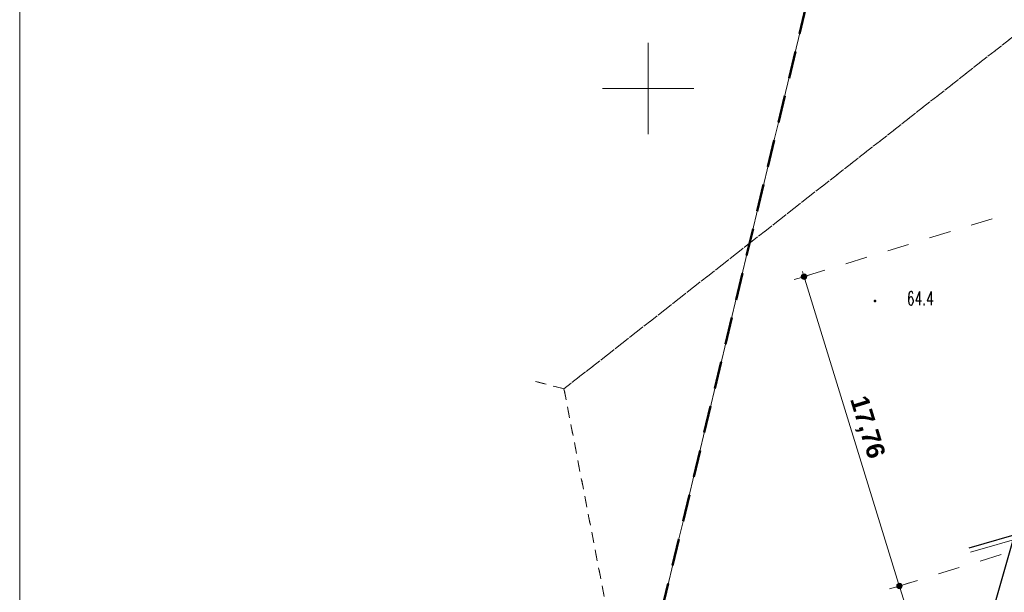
# Model space of a CAD drawing. Header units: millimetres. Extents: x 6487905018 to 6488192500, y 5882180700 to 5882375224.
# Tile 6 of 256: x 6487915526 to 6487969533, y 5882222358 to 5882253776. Entities that reach past the tile are written whole.
import ezdxf
from ezdxf.xclip import XClip

# ---------------------------------------------------------------- set-up
doc = ezdxf.new("R2010")
doc.units = ezdxf.units.MM
doc.header["$MEASUREMENT"] = 0
doc.header["$XCLIPFRAME"] = 2
for name, pattern in [('L_0_03', [1000, 500, -500]), ('L_0_08', [2500, 1500, -1000]), ('Przerywana', [2400, 1200, -1200]), ('Wipeout_Contour', [1000, 0, -1000])]:
    doc.linetypes.add(name, pattern=pattern)
for name, color, linetype, lineweight in [('LINIA ZABUDOWY_Nr_pióra__1', 7, 'Continuous', 0), ('LINIA ZABUDOWY_Nr_pióra__103', 30, 'Continuous', 30), ('Wymiarowanie_Nr_pióra__1', 7, 'Continuous', 0), ('Zakres_Nr_pióra__141', 7, 'Continuous', 50), ('Zamość 06.10._2_0_Nr_pióra__7', 7, 'Continuous', 5), ('Zamość 06.10._2_217_Granica_konturu_klasyfikcyjnego_Nr_pióra__96', 8, 'Continuous', 15), ('Zamość 06.10._2_218_Granica_uzytku_Nr_pióra__96', 8, 'Continuous', 15), ('Zamość 06.10._2_krzyze_Nr_pióra__7', 7, 'Continuous', 5), ('Zamość 06.10._2_przewod_gazowy__linia__Nr_pióra__40', 2, 'Continuous', 30), ('Zamość 06.10._2_punkt_wysokosciowy_naturalny_Atr2_Nr_pióra__7', 7, 'Continuous', 5), ('Zamość 06.10._2_punkt_wysokosciowy_naturalny_Nr_pióra__7', 7, 'Continuous', 5), ('Zamość 06.10._2_Zakres_Nr_pióra__7', 7, 'Continuous', 5)]:
    doc.layers.add(name, color=color, linetype=linetype, lineweight=lineweight)
for name, color, linetype in [('Mapa cyfrowa', 7, 'Continuous'), ('Wymiarowanie', 7, 'Continuous'), ('Zamość 06.10._2_Mapa cyfrowa', 7, 'Continuous')]:
    doc.layers.add(name, color=color, linetype=linetype)
doc.styles.add('GENERATED_STYLE_1', font='Simplex.shx')
doc.styles.add('GENERATED_STYLE_2', font='txt')
doc.linetypes.add('Linia zabudowy', pattern='A,0,[6,PZT Orlen Zamość.pdf1.Shx,S=19.84127,R=0,X=0,Y=0],-2500,0', length=2500)
doc.dimstyles.new('GENERATED_STYLE__4', dxfattribs={"dimtxt": 1000, "dimasz": 570, "dimexe": 0.18, "dimexo": 0, "dimgap": 0.09, "dimtad": 1, "dimlfac": 0.001, "dimzin": 0, "dimdsep": 46, "dimtxsty": 'GENERATED_STYLE_2', "dimblk": 'ARROWHEAD_11', "dimblk1": 'ARROWHEAD_11', "dimblk2": 'ARROWHEAD_11', "dimcen": 0.09, "dimclrd": 7, "dimclre": 7, "dimclrt": 7, "dimazin": 0, "dimtfac": 1, "dimtdec": 4, "dimtmove": 0, "dimatfit": 3, "dimfxl": 0, "dimtolj": 1, "dimtzin": 0, "dimarcsym": 0})

# ---------------------------------------------------------------- blocks, each defined once
blk = doc.blocks.new('Rysunek_1_2')
at = {"color": 254, "linetype": 'Wipeout_Contour', "lineweight": 0, "ltscale": 70061284114.24681}
blk.add_wipeout([(6487915525.867126, 5882181505.900702), (6488146644.289524, 5882181505.900702), (6488146644.289524, 5882373115.540435), (6488107628.768834, 5882373115.540435), (6488107628.768834, 5882320263.490532), (6488101226.436201, 5882320263.490532), (6488101226.436201, 5882373115.540435), (6487915525.867126, 5882373115.540435)], dxfattribs=at).dxf.layer = 'Zamość 06.10._2_Mapa cyfrowa'
at = {"layer": 'Zamość 06.10._2_punkt_wysokosciowy_naturalny_Nr_pióra__7', "linetype": 'Continuous'}
blk.add_hatch(color=256, dxfattribs=at).paths.add_polyline_path([(6487962440.000001, 5882238295, 1), (6487962440.000001, 5882238385, 1)])
at = {"layer": 'Zamość 06.10._2_0_Nr_pióra__7', "linetype": 'Continuous'}
for p, q in [((6487962440.000001, 5882238340), (6487962440.05, 5882238340)), ((6487943814.19464, 5882233927.246587), (6487943814.24464, 5882233927.246587)), ((6487945380, 5882233520), (6487945380.05, 5882233520))]:
    blk.add_line(p, q, dxfattribs=at)
at = {"layer": 'Zamość 06.10._2_217_Granica_konturu_klasyfikcyjnego_Nr_pióra__96', "linetype": 'L_0_03', "flags": 128}
for points in [[(6487945380, 5882233520), (6487987910, 5882266890)], [(6487987910, 5882266890), (6487945380, 5882233520)], [(6487943814.19464, 5882233927.246587), (6487945380, 5882233520)], [(6487945380, 5882233520), (6487943814.19464, 5882233927.246587)], [(6487945380, 5882233520), (6487951960, 5882199540)], [(6487951960, 5882199540), (6487945380, 5882233520)]]:
    blk.add_lwpolyline(points, dxfattribs=at)
at = {"layer": 'Zamość 06.10._2_218_Granica_uzytku_Nr_pióra__96', "linetype": 'L_0_03', "flags": 128}
for points in [[(6487945380, 5882233520), (6487987910, 5882266890)], [(6487987910, 5882266890), (6487945380, 5882233520)], [(6487943814.19464, 5882233927.246587), (6487945380, 5882233520)], [(6487945380, 5882233520), (6487943814.19464, 5882233927.246587)], [(6487945380, 5882233520), (6487951960, 5882199540)], [(6487951960, 5882199540), (6487945380, 5882233520)]]:
    blk.add_lwpolyline(points, dxfattribs=at)
at = {"layer": 'Zamość 06.10._2_krzyze_Nr_pióra__7', "linetype": 'Continuous', "flags": 128}
for points in [[(6487950000, 5882247500), (6487950000, 5882252500)], [(6487947500, 5882250000), (6487952500, 5882250000)]]:
    blk.add_lwpolyline(points, dxfattribs=at)
at = {"layer": 'Zamość 06.10._2_przewod_gazowy__linia__Nr_pióra__40', "linetype": 'Continuous', "flags": 128}
blk.add_lwpolyline([(6487972693.702159, 5882181505.900702), (6487972300, 5882183040), (6487967790, 5882201840), (6487966190.000001, 5882209820), (6487966310, 5882212260), (6487970820.000001, 5882228040), (6487990420, 5882300840), (6487990580, 5882303560), (6487989940.000001, 5882304960), (6487988560, 5882306200), (6487985710, 5882307290), (6487982350, 5882307600), (6487971570.000001, 5882307450), (6487961426.767263, 5882307176.886372)], dxfattribs=at)
at = {"layer": 'Zamość 06.10._2_punkt_wysokosciowy_naturalny_Nr_pióra__7', "linetype": 'Continuous'}
blk.add_circle((6487962440.000001, 5882238340), 45, dxfattribs=at)
at = {"layer": 'Zamość 06.10._2_Zakres_Nr_pióra__7', "linetype": 'L_0_08', "flags": 128}
blk.add_lwpolyline([(6488077770, 5882227680), (6488077390, 5882225350), (6488057910, 5882201700), (6487991970, 5882182660), (6487963899.999999, 5882191899.999999), (6487948427.806409, 5882211665.206947), (6487975970, 5882326920), (6488001880, 5882346970), (6488049600, 5882347290), (6488064120, 5882347940.000001), (6488083499.999998, 5882337899.999999), (6488088499.999998, 5882318799.999999), (6488077780.000001, 5882227750)], close=True, dxfattribs=at)
at = {"layer": 'Zamość 06.10._2_punkt_wysokosciowy_naturalny_Atr2_Nr_pióra__7', "linetype": 'Continuous', "insert": (6487964184.285714, 5882238856.425), "char_height": 750, "attachment_point": 1, "style": 'GENERATED_STYLE_1'}
blk.add_mtext('\\A1;{\\W0.660000x;\\FSimplex.shx;64.4}', dxfattribs=at)
blk = doc.blocks.new('*D19', base_point=(6488045394.921593, 5882250647.102998))
at = {"layer": 'Wymiarowanie_Nr_pióra__1', "linetype": 'Continuous'}
for points in [[(6487958699.335655, 5882239678.223432), (6487958687.917585, 5882239735.625947), (6487958655.401672, 5882239784.289449), (6487958606.73817, 5882239816.805362), (6487958549.335655, 5882239828.223432), (6487958491.933141, 5882239816.805362), (6487958443.269638, 5882239784.289449), (6487958410.753725, 5882239735.625947), (6487958399.335655, 5882239678.223432), (6487958410.753725, 5882239620.820917), (6487958443.269638, 5882239572.157414), (6487958491.933141, 5882239539.641502), (6487958549.335655, 5882239528.223432), (6487958606.73817, 5882239539.641502), (6487958655.401672, 5882239572.157414), (6487958687.917585, 5882239620.820917)], [(6487963928.514582, 5882222705.573085), (6487963917.096512, 5882222762.9756), (6487963884.580599, 5882222811.639102), (6487963835.917097, 5882222844.155015), (6487963778.514582, 5882222855.573085), (6487963721.112067, 5882222844.155015), (6487963672.448565, 5882222811.639102), (6487963639.932652, 5882222762.9756), (6487963628.514582, 5882222705.573085), (6487963639.932652, 5882222648.17057), (6487963672.448565, 5882222599.507068), (6487963721.112067, 5882222566.991156), (6487963778.514582, 5882222555.573085), (6487963835.917097, 5882222566.991156), (6487963884.580599, 5882222599.507068), (6487963917.096512, 5882222648.17057)]]:
    blk.add_hatch(color=256, dxfattribs=at).paths.add_polyline_path(points)
for p, q in [((6487958461.00459, 5882239964.92471), (6487958505.170123, 5882239821.574071)), ((6487958692.686295, 5882239722.388965), (6487959086.900552, 5882239843.844179)), ((6487958011.770759, 5882239512.602685), (6487958405.985016, 5882239634.057899)), ((6487958593.501188, 5882239534.872793), (6487963734.34905, 5882222848.923724))]:
    blk.add_line(p, q, dxfattribs=at)
for centre in [(6487958549.335655, 5882239678.223432), (6487963778.514582, 5882222705.573085)]:
    blk.add_circle(centre, 150, dxfattribs=at)
at = {"layer": 'Wymiarowanie_Nr_pióra__1', "insert": (6487960851.656145, 5882232884.710564), "char_height": 1000, "attachment_point": 7, "rotation": 287.1237735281, "style": 'GENERATED_STYLE_2'}
blk.add_mtext('\\A1;{\\fArial|b1|i0|c238|p38;17,76}', dxfattribs=at)
blk = doc.blocks.new('ARROWHEAD_11')
at = {"color": 0, "linetype": 'Continuous', "lineweight": 0}
blk.add_line((0, 0), (-1, 0), dxfattribs=at)
at = {"color": 0, "linetype": 'Continuous', "lineweight": 0, "const_width": 0.25, "flags": 128}
blk.add_lwpolyline([(-0.125, 0, 1), (0.125, 0, 1)], format="xyb", close=True, dxfattribs=at)
blk = doc.blocks.new('*D20', base_point=(6488045394.921593, 5882250647.102998))
at = {"layer": 'Wymiarowanie_Nr_pióra__1', "linetype": 'Continuous'}
for points in [[(6487963928.514582, 5882222705.573085), (6487963917.096512, 5882222762.9756), (6487963884.580599, 5882222811.639102), (6487963835.917097, 5882222844.155015), (6487963778.514582, 5882222855.573085), (6487963721.112067, 5882222844.155015), (6487963672.448565, 5882222811.639102), (6487963639.932652, 5882222762.9756), (6487963628.514582, 5882222705.573085), (6487963639.932652, 5882222648.17057), (6487963672.448565, 5882222599.507068), (6487963721.112067, 5882222566.991156), (6487963778.514582, 5882222555.573085), (6487963835.917097, 5882222566.991156), (6487963884.580599, 5882222599.507068), (6487963917.096512, 5882222648.17057)], [(6487969817.707458, 5882203590.677052), (6487969806.289389, 5882203648.079567), (6487969773.773476, 5882203696.74307), (6487969725.109974, 5882203729.258982), (6487969667.707458, 5882203740.677052), (6487969610.304944, 5882203729.258982), (6487969561.641441, 5882203696.74307), (6487969529.125529, 5882203648.079567), (6487969517.707458, 5882203590.677052), (6487969529.125529, 5882203533.274537), (6487969561.641441, 5882203484.611035), (6487969610.304944, 5882203452.095122), (6487969667.707458, 5882203440.677052), (6487969725.109974, 5882203452.095122), (6487969773.773476, 5882203484.611035), (6487969806.289389, 5882203533.274537)]]:
    blk.add_hatch(color=256, dxfattribs=at).paths.add_polyline_path(points)
for p, q in [((6487963240.949685, 5882222539.952338), (6487963635.163943, 5882222661.407553)), ((6487963822.680115, 5882222562.222445), (6487969623.541926, 5882203734.027691)), ((6487963921.865221, 5882222749.738618), (6487964316.079478, 5882222871.193832)), ((6487969130.142562, 5882203425.056305), (6487969524.356819, 5882203546.511519)), ((6487969811.058098, 5882203634.842585), (6487970205.272355, 5882203756.297799)), ((6487969711.872992, 5882203447.326413), (6487969756.038524, 5882203303.975774))]:
    blk.add_line(p, q, dxfattribs=at)
blk.add_circle((6487969667.707458, 5882203590.677052), 150, dxfattribs=at)
at = {"layer": 'Wymiarowanie_Nr_pióra__1', "insert": (6487966410.842047, 5882214840.937373), "char_height": 1000, "attachment_point": 7, "rotation": 287.1237735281, "style": 'GENERATED_STYLE_2'}
blk.add_mtext('\\A1;{\\fArial|b1|i0|c238|p38;20,00}', dxfattribs=at)

msp = doc.modelspace()

# ---------------------------------------------------------------- block references
at = {"layer": 'Mapa cyfrowa', "color": 22, "linetype": 'Continuous', "lineweight": 5}
ref = msp.add_blockref('Rysunek_1_2', (0, 0), dxfattribs=at)
XClip(ref).set_block_clipping_path([(6487915525.8671264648, 5882181505.9007024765), (6488146644.2895231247, 5882181505.9007024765), (6488146644.2895231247, 5882373115.5404348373), (6488107628.7688331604, 5882373115.5404348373), (6488107628.7688331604, 5882320263.4905319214), (6488101226.4362001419, 5882320263.4905319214), (6488101226.4362001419, 5882373115.5404348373), (6487915525.8671264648, 5882373115.5404348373)])

# ---------------------------------------------------------------- next in the draw order: linework, layer by layer
at = {"layer": 'LINIA ZABUDOWY_Nr_pióra__1', "linetype": 'Continuous'}
msp.add_line((6487967680.748654, 5882224564.147346), (6488054033.260641, 5882249500.638053), dxfattribs=at)
at = {"layer": 'LINIA ZABUDOWY_Nr_pióra__103', "linetype": 'Linia zabudowy'}
msp.add_line((6487967609.139334, 5882224803.683537), (6488053920.936393, 5882249728.416771), dxfattribs=at)
at = {"layer": 'Wymiarowanie_Nr_pióra__1', "linetype": 'Przerywana'}
for p, q in [((6487958549.335655, 5882239678.223432), (6487993202.178359, 5882250354.571033)), ((6487963624.008381, 5882222657.970586), (6488001717.266423, 5882234394.290968))]:
    msp.add_line(p, q, dxfattribs=at)
at = {"layer": 'Zakres_Nr_pióra__141', "linetype": 'L_0_08'}
msp.add_line((6487948427.806409, 5882211665.206947), (6487975970, 5882326920), dxfattribs=at)

# ---------------------------------------------------------------- next in the draw order: dimensions: what is measured, and where the dimension line sits
at = {"layer": 'Wymiarowanie', "linetype": 'Continuous'}
for base, p1, p2, picture, middle in [((6487963778.514582, 5882222705.573085), (6487993047.349907, 5882250306.86925), (6488001717.266423, 5882234394.290968), '*D19', (6487961832.894765, 5882231398.004086)), ((6487969667.707458, 5882203590.677052), (6488001717.266423, 5882234394.290968), (6488007456.502877, 5882215233.194198), '*D20', (6487967392.080667, 5882213354.230895))]:
    dim = msp.add_linear_dim(base=base, p1=p1, p2=p2, angle=287.1237735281, dimstyle='GENERATED_STYLE__4', dxfattribs=at)
    dim.commit()
    dim.dimension.update_dxf_attribs({"geometry": picture, "text_midpoint": middle, "dimtype": 160, "text_rotation": 287.1237735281})

doc.saveas('drawing.dxf')
